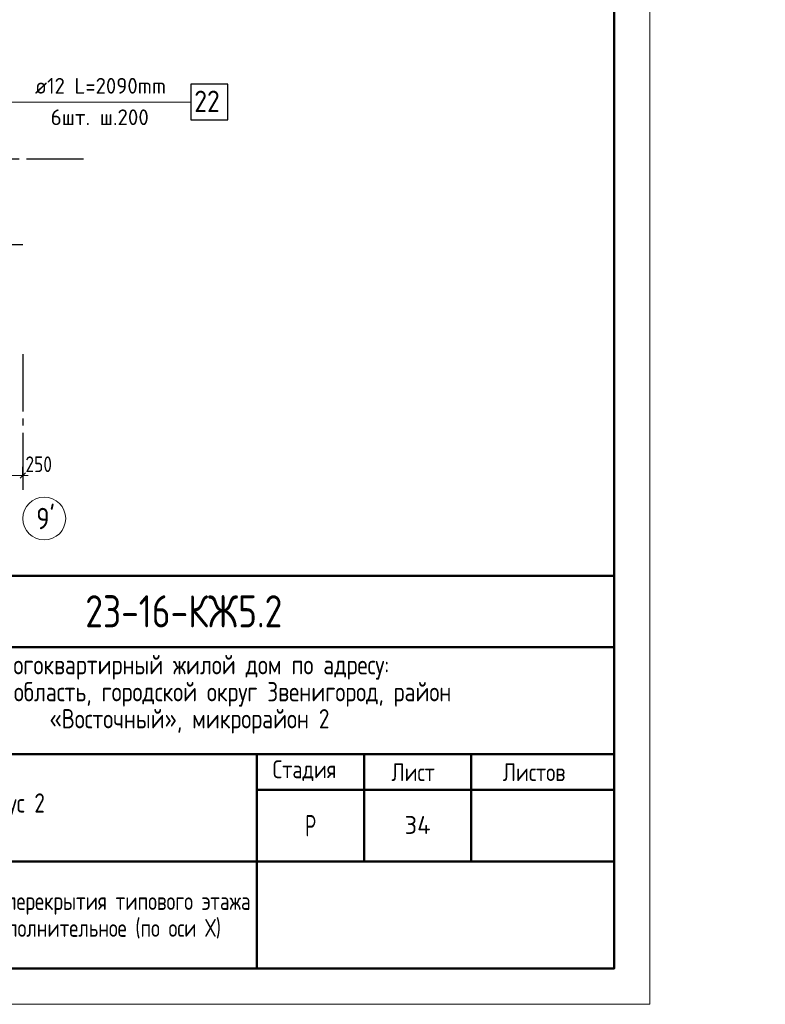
# Model space of a CAD drawing. Header units: millimetres. Extents: x 0 to 43617, y 0 to 59400.
# Tile 11 of 29: x 33180 to 43617, y 0 to 13783. Entities that reach past the tile are written whole.
import ezdxf

# ---------------------------------------------------------------- set-up
doc = ezdxf.new("R2010")
doc.units = ezdxf.units.MM
doc.linetypes.add('______5', pattern=[1100, 800, -100, 100, -100])
for name, color, linetype, lineweight in [('Standard', 7, 'Continuous', 25), ('ДОП Верх по Х', 7, 'Continuous', 25), ('Оси', 40, '______5', 18), ('Позиционная метка номер позиции', 7, 'Continuous', 13)]:
    doc.layers.add(name, color=color, linetype=linetype, lineweight=lineweight)
doc.styles.add('GOST 2.304-81', font='txt')
doc.styles.add('ISOCPEUR', font='txt')

msp = doc.modelspace()

# ---------------------------------------------------------------- linework, layer by layer
at = {"layer": 'Standard', "color": 251, "linetype": 'Continuous', "lineweight": -3, "true_color": 0x656565, "transparency": 33554687}
for q in [(33224, 7525), (33224, 7275), (33224, 7400)]:
    msp.add_line((33224, 7400), q, dxfattribs=at)
at = {"layer": 'Standard', "color": 7, "linetype": 'Continuous', "lineweight": 13, "transparency": 33554687}
for p, q in [((32974, 7400), (33224, 7400)), ((33224, 7400), (33299, 7400))]:
    msp.add_line(p, q, dxfattribs=at)
at = {"layer": 'Standard', "color": 7, "linetype": 'Continuous', "lineweight": 25, "transparency": 33554687}
for p, q in [((33186, 7363), (33261, 7438)), ((41500, 500), (41500, 6000)), ((23000, 500), (41500, 500)), ((23000, 500), (41500, 500)), ((23000, 500), (41500, 500))]:
    msp.add_line(p, q, dxfattribs=at)
at = {"layer": 'Standard', "color": 7, "linetype": 'Continuous', "lineweight": 50, "transparency": 33554687}
for p, q in [((23000, 6000), (41500, 6000)), ((29500, 5000), (41500, 5000)), ((29500, 3500), (41500, 3500)), ((36500, 2000), (36500, 3500)), ((38000, 2000), (38000, 3500)), ((39500, 2000), (39500, 3500)), ((36500, 3000), (41500, 3000)), ((29500, 2000), (41500, 2000)), ((36500, 500), (36500, 2000)), ((36500, 500), (36500, 2000))]:
    msp.add_line(p, q, dxfattribs=at)
at = {"layer": 'Standard', "color": 7, "linetype": 'Continuous', "lineweight": 13, "transparency": 33554687}
msp.add_lwpolyline([(0, 0), (42000, 0), (42000, 59400), (0, 59400), (0, 0)], close=True, dxfattribs=at)
at = {"layer": 'Standard', "color": 7, "linetype": 'Continuous', "lineweight": 18, "transparency": 33554687}
msp.add_lwpolyline([(42000, 59400), (0, 59400), (0, 0), (42000, 0), (42000, 59400)], dxfattribs=at)
at = {"layer": 'Standard', "color": 7, "linetype": 'Continuous', "lineweight": 13, "transparency": 33554687}
msp.add_lwpolyline([(42000, 59400), (0, 59400), (0, 0), (42000, 0), (42000, 59400)], dxfattribs=at)
at = {"layer": 'Standard', "color": 7, "linetype": 'Continuous', "lineweight": 50, "transparency": 33554687}
msp.add_lwpolyline([(2000, 58900), (41500, 58900), (41500, 500), (2000, 500), (2000, 58900)], close=True, dxfattribs=at)
at = {"layer": 'Standard', "color": 7, "linetype": 'Continuous', "lineweight": 25, "transparency": 33554687}
msp.add_lwpolyline([(41500, 6000), (23000, 6000), (23000, 500), (41500, 500), (41500, 6000)], dxfattribs=at)
at = {"layer": 'ДОП Верх по Х', "color": 7, "linetype": 'Continuous', "lineweight": 13, "transparency": 33554687}
msp.add_line((33374, 12630), (35460, 12630), dxfattribs=at)
at = {"layer": 'ДОП Верх по Х', "color": 7, "linetype": 'Continuous', "lineweight": 25, "transparency": 33554687}
msp.add_lwpolyline([(35574, 12380), (36094, 12380), (36094, 12880), (35574, 12880), (35574, 12380)], dxfattribs=at)
at = {"layer": 'Оси', "color": 8, "linetype": '______5', "lineweight": -3, "transparency": 33554687}
for p, q in [((34074, 11830), (3600, 11830)), ((33224, 10630), (3600, 10630)), ((33224, 9100), (33224, 7100))]:
    msp.add_line(p, q, dxfattribs=at)
at = {"layer": 'Оси', "color": 7, "linetype": 'Continuous', "lineweight": 13, "transparency": 33554687}
msp.add_circle((33524, 6800), 300, dxfattribs=at)
at = {"layer": 'Позиционная метка номер позиции', "color": 7, "linetype": 'Continuous', "lineweight": 13, "transparency": 33554687}
msp.add_lwpolyline([(32543, 12330), (32843, 12630), (35574, 12630)], dxfattribs=at)

# ---------------------------------------------------------------- texts
at = {"layer": 'Standard', "color": 7, "linetype": 'Continuous', "lineweight": 25, "transparency": 33554687, "attachment_point": 7, "style": 'GOST 2.304-81'}
for s, insert, char_height, width in [('250', (33261, 7450), 220, 516.38), ('Многоквартирный\\~жилой\\~дом\\~по\\~адресу:\\~', (32710, 4545), 270, 5717.08), ('Московская\\~область,\\~городской\\~округ\\~Звенигород,\\~район\\~', (31504, 4167), 270, 8136.21), ('«Восточный»,\\~микрорайон\\~2', (33597, 3789), 270, 3952.83), ('Стадия', (36721, 3125), 250, 1031.12), ('Лист', (38384, 3125), 250, 782.23), ('Листов', (39943, 3125), 250, 1066.51), ('Корпус\\~2', (32388, 2610), 270, 1362.88), ('\\W0.77;Р', (37177, 2350), 300, 262.92)]:
    msp.add_mtext(s, dxfattribs=dict(at, insert=insert, char_height=char_height, width=width))
at = {"layer": 'Standard', "color": 7, "linetype": 'Continuous', "lineweight": 50, "transparency": 33554687, "insert": (34098, 5275), "char_height": 450, "width": 3038.67, "attachment_point": 7, "style": 'GOST 2.304-81'}
msp.add_mtext('23-16-КЖ5.2', dxfattribs=at)
at = {"layer": 'Standard', "color": 7, "linetype": 'Continuous', "lineweight": 13, "transparency": 33554687, "insert": (38750, 2510), "char_height": 250, "width": 485.29, "attachment_point": 5, "style": 'ISOCPEUR'}
msp.add_mtext('\\A1;{\\fISOCPEUR|i0|b0;\\H250.000000;\\W1.000000;\\C7;34}\\P', dxfattribs=at)
at = {"layer": 'Standard', "color": 7, "linetype": 'Continuous', "lineweight": 25, "transparency": 33554687, "insert": (33000, 1571), "char_height": 250, "width": 8254.17, "attachment_point": 2, "line_spacing_factor": 0.903614}
msp.add_mtext('\\A1;{\\fGOST 2.304-81|i0|b0;\\H250.000000;\\W0.952381;\\C7;Схема армирования плиты перекрытия типового этажа}\\P{\\fGOST 2.304-81|i0|b0;\\H250.000000;\\W0.952381;\\C7;(секции 3, 4) верхнее дополнительное (по оси Х)}\\P', dxfattribs=at)
at = {"layer": 'ДОП Верх по Х', "color": 7, "linetype": 'Continuous', "lineweight": 13, "transparency": 33554687, "attachment_point": 7, "style": 'ISOCPEUR'}
for s, insert, char_height, width in [('\\W0.96;ø12 L=2090mm ', (33394, 12747), 220, 2150.52), ('\\W0.87;22', (35624, 12490), 300, 550.82), ('\\W0.97;6шт. ш.200 ', (33614, 12307), 220, 1712.32)]:
    msp.add_mtext(s, dxfattribs=dict(at, insert=insert, char_height=char_height, width=width))
at = {"layer": 'Оси', "color": 7, "linetype": 'Continuous', "lineweight": 25, "transparency": 33554687, "insert": (33412, 6650), "char_height": 300, "width": 440.64, "attachment_point": 7, "style": 'ISOCPEUR'}
msp.add_mtext("\\W0.84;9'", dxfattribs=at)

doc.saveas('drawing.dxf')
